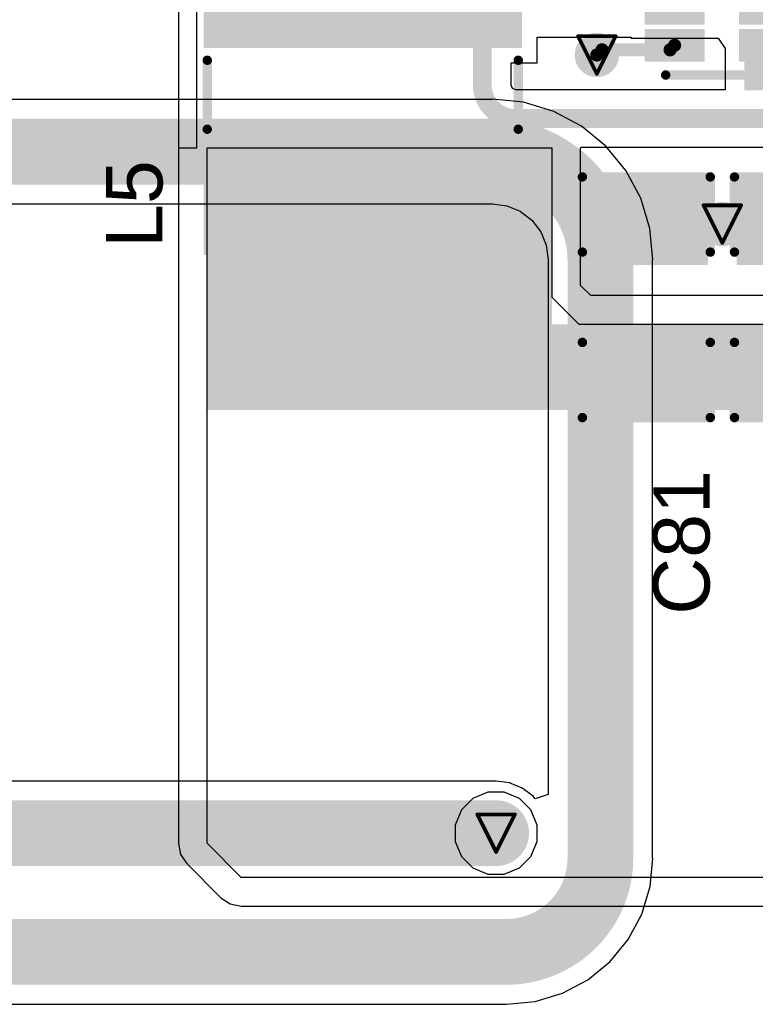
# Model space of a CAD drawing. Header units: inches. Extents: x 0 to 12.2, y 0 to 7.
# Tile 118 of 154: x 1.936 to 2.327, y 3.777 to 4.301. Entities that reach past the tile are written whole.
import ezdxf

# ---------------------------------------------------------------- set-up
doc = ezdxf.new("R2010")
doc.units = ezdxf.units.IN
doc.header["$MEASUREMENT"] = 0
for name, color, linetype in [('Bottom Layer', 5, 'Continuous'), ('Drill Drawing', 1, 'Continuous'), ('Layer 1', 16, 'Continuous'), ('Layer 2', 76, 'Continuous'), ('Top Layer', 1, 'Continuous'), ('Top Overlay', 2, 'Continuous'), ('Top Paste', 8, 'Continuous'), ('Top Solder', 216, 'Continuous'), ('Via Holes', 16, 'Continuous')]:
    doc.layers.add(name, color=color, linetype=linetype)
doc.styles.add('Arial', font='txt', dxfattribs={"height": 0.2})

# ---------------------------------------------------------------- blocks, each defined once
blk = doc.blocks.new('SOT_563_11')
at = {"layer": 'Top Layer'}
for points in [[(-0.01193, 0.02559), (-0.01193, 0.01378), (-0.03831, 0.01378), (-0.03831, 0.02559)], [(0.03831, 0.02559), (0.03831, 0.01378), (0.01193, 0.01378), (0.01193, 0.02559)], [(-0.01193, 0.00591), (-0.01193, -0.00591), (-0.03831, -0.00591), (-0.03831, 0.00591)], [(0.03831, 0.00591), (0.03831, -0.00591), (0.01193, -0.00591), (0.01193, 0.00591)], [(-0.01193, -0.01378), (-0.01193, -0.02559), (-0.03831, -0.02559), (-0.03831, -0.01378)], [(0.03831, -0.01378), (0.03831, -0.02559), (0.01193, -0.02559), (0.01193, -0.01378)]]:
    blk.add_hatch(color=1, dxfattribs=at).paths.add_polyline_path(points)
at = {"layer": 'Top Paste'}
for points in [[(-0.01193, 0.02559), (-0.01193, 0.01378), (-0.03831, 0.01378), (-0.03831, 0.02559)], [(0.03831, 0.02559), (0.03831, 0.01378), (0.01193, 0.01378), (0.01193, 0.02559)], [(-0.01193, 0.00591), (-0.01193, -0.00591), (-0.03831, -0.00591), (-0.03831, 0.00591)], [(0.03831, 0.00591), (0.03831, -0.00591), (0.01193, -0.00591), (0.01193, 0.00591)], [(-0.01193, -0.01378), (-0.01193, -0.02559), (-0.03831, -0.02559), (-0.03831, -0.01378)], [(0.03831, -0.01378), (0.03831, -0.02559), (0.01193, -0.02559), (0.01193, -0.01378)]]:
    blk.add_hatch(color=8, dxfattribs=at).paths.add_polyline_path(points)
at = {"layer": 'Top Solder'}
for points in [[(-0.00917, 0.02835), (-0.00917, 0.01102), (-0.04106, 0.01102), (-0.04106, 0.02835)], [(0.04106, 0.02835), (0.04106, 0.01102), (0.00917, 0.01102), (0.00917, 0.02835)], [(-0.00917, 0.00866), (-0.00917, -0.00866), (-0.04106, -0.00866), (-0.04106, 0.00866)], [(0.04106, 0.00866), (0.04106, -0.00866), (0.00917, -0.00866), (0.00917, 0.00866)], [(-0.00917, -0.01102), (-0.00917, -0.02835), (-0.04106, -0.02835), (-0.04106, -0.01102)], [(0.04106, -0.01102), (0.04106, -0.02835), (0.00917, -0.02835), (0.00917, -0.01102)]]:
    blk.add_hatch(color=216, dxfattribs=at).paths.add_polyline_path(points)
at = {"layer": 'Top Overlay'}
for points, const_width in [([(-0.02987, 0.0355), (0.02918, 0.0355)], 0.005), ([(-0.04804, 0.01595), (-0.04804, 0.02595)], 0.00787), ([(-0.04804, 0.02595), (-0.04304, 0.02095)], 0.00787), ([(-0.04804, 0.01595), (-0.04304, 0.02095)], 0.00787), ([(-0.02987, -0.0355), (0.02918, -0.0355)], 0.005)]:
    blk.add_lwpolyline(points, dxfattribs=dict(at, const_width=const_width))
for points, const_width in [([(-0.03112, 0.0355, 1), (-0.02862, 0.0355, 1)], 0.0025), ([(0.02793, 0.0355, 1), (0.03043, 0.0355, 1)], 0.0025), ([(-0.05001, 0.02595, 1), (-0.04607, 0.02595, 1)], 0.00394), ([(-0.05001, 0.02595, 1), (-0.04607, 0.02595, 1)], 0.00394), ([(-0.04501, 0.02095, 1), (-0.04107, 0.02095, 1)], 0.00394), ([(-0.04501, 0.02095, 1), (-0.04107, 0.02095, 1)], 0.00394), ([(-0.05001, 0.01595, 1), (-0.04607, 0.01595, 1)], 0.00394), ([(-0.05001, 0.01595, 1), (-0.04607, 0.01595, 1)], 0.00394), ([(-0.03112, -0.0355, 1), (-0.02862, -0.0355, 1)], 0.0025), ([(0.02793, -0.0355, 1), (0.03043, -0.0355, 1)], 0.0025)]:
    blk.add_lwpolyline(points, format="xyb", close=True, dxfattribs=dict(at, const_width=const_width))
blk = doc.blocks.new('SRN4018_4R7M_184')
at = {"layer": 'Top Layer'}
for points in [[(-0.082677, 0.082677), (-0.027559, 0.082677), (-0.027559, -0.082677), (-0.082677, -0.082677)], [(0.082677, -0.082677), (0.027559, -0.082677), (0.027559, 0.082677), (0.082677, 0.082677)]]:
    blk.add_hatch(color=1, dxfattribs=at).paths.add_polyline_path(points)
at = {"layer": 'Top Paste'}
for points in [[(-0.082677, 0.082677), (-0.027559, 0.082677), (-0.027559, -0.082677), (-0.082677, -0.082677)], [(0.082677, -0.082677), (0.027559, -0.082677), (0.027559, 0.082677), (0.082677, 0.082677)]]:
    blk.add_hatch(color=8, dxfattribs=at).paths.add_polyline_path(points)
at = {"layer": 'Top Solder'}
for points in [[(-0.084646, 0.084646), (-0.02559, 0.084646), (-0.02559, -0.084646), (-0.084646, -0.084646)], [(0.084646, -0.084646), (0.02559, -0.084646), (0.02559, 0.084646), (0.084646, 0.084646)]]:
    blk.add_hatch(color=216, dxfattribs=at).paths.add_polyline_path(points)
at = {"layer": 'Top Overlay', "const_width": 0.005}
for points in [[(0.017677, 0.082677), (-0.019, 0.082677)], [(0.017677, -0.082677), (-0.019, -0.082677)]]:
    blk.add_lwpolyline(points, dxfattribs=at)
at = {"layer": 'Top Overlay', "const_width": 0.0025}
for points in [[(-0.02025, 0.082677, 1), (-0.01775, 0.082677, 1)], [(0.016427, 0.082677, 1), (0.018927, 0.082677, 1)], [(-0.02025, -0.082677, 1), (-0.01775, -0.082677, 1)], [(0.016427, -0.082677, 1), (0.018927, -0.082677, 1)]]:
    blk.add_lwpolyline(points, format="xyb", close=True, dxfattribs=at)
blk = doc.blocks.new('C___0805_274')
at = {"layer": 'Top Layer'}
for points in [[(-0.06, 0.03), (-0.02, 0.03), (-0.02, -0.03), (-0.06, -0.03)], [(0.02, 0.03), (0.06, 0.03), (0.06, -0.03), (0.02, -0.03)]]:
    blk.add_hatch(color=1, dxfattribs=at).paths.add_polyline_path(points)
at = {"layer": 'Top Paste'}
for points in [[(-0.06, 0.03), (-0.02, 0.03), (-0.02, -0.03), (-0.06, -0.03)], [(0.02, 0.03), (0.06, 0.03), (0.06, -0.03), (0.02, -0.03)]]:
    blk.add_hatch(color=8, dxfattribs=at).paths.add_polyline_path(points)
at = {"layer": 'Top Solder'}
for points in [[(-0.06276, 0.03276), (-0.01724, 0.03276), (-0.01724, -0.03276), (-0.06276, -0.03276)], [(0.01724, 0.03276), (0.06276, 0.03276), (0.06276, -0.03276), (0.01724, -0.03276)]]:
    blk.add_hatch(color=216, dxfattribs=at).paths.add_polyline_path(points)
at = {"layer": 'Top Overlay', "const_width": 0.005}
for points in [[(-0.024, 0.034), (-0.064, 0.034)], [(-0.064, -0.034), (-0.064, 0.034)], [(0.064, 0.034), (0.024, 0.034)], [(0.064, -0.034), (0.064, 0.034)], [(-0.024, -0.034), (-0.064, -0.034)], [(0.064, -0.034), (0.024, -0.034)]]:
    blk.add_lwpolyline(points, dxfattribs=at)
at = {"layer": 'Top Overlay', "const_width": 0.0025}
for points in [[(-0.06525, 0.034, 1), (-0.06275, 0.034, 1)], [(-0.06525, 0.034, 1), (-0.06275, 0.034, 1)], [(-0.02525, 0.034, 1), (-0.02275, 0.034, 1)], [(0.02275, 0.034, 1), (0.02525, 0.034, 1)], [(0.06275, 0.034, 1), (0.06525, 0.034, 1)], [(0.06275, 0.034, 1), (0.06525, 0.034, 1)], [(-0.06525, -0.034, 1), (-0.06275, -0.034, 1)], [(-0.06525, -0.034, 1), (-0.06275, -0.034, 1)], [(-0.02525, -0.034, 1), (-0.02275, -0.034, 1)], [(0.02275, -0.034, 1), (0.02525, -0.034, 1)], [(0.06275, -0.034, 1), (0.06525, -0.034, 1)], [(0.06275, -0.034, 1), (0.06525, -0.034, 1)]]:
    blk.add_lwpolyline(points, format="xyb", close=True, dxfattribs=at)
blk = doc.blocks.new('C___0805_275')
at = {"layer": 'Top Layer'}
for points in [[(-0.06, 0.03), (-0.02, 0.03), (-0.02, -0.03), (-0.06, -0.03)], [(0.02, 0.03), (0.06, 0.03), (0.06, -0.03), (0.02, -0.03)]]:
    blk.add_hatch(color=1, dxfattribs=at).paths.add_polyline_path(points)
at = {"layer": 'Top Paste'}
for points in [[(-0.06, 0.03), (-0.02, 0.03), (-0.02, -0.03), (-0.06, -0.03)], [(0.02, 0.03), (0.06, 0.03), (0.06, -0.03), (0.02, -0.03)]]:
    blk.add_hatch(color=8, dxfattribs=at).paths.add_polyline_path(points)
at = {"layer": 'Top Solder'}
for points in [[(-0.06276, 0.03276), (-0.01724, 0.03276), (-0.01724, -0.03276), (-0.06276, -0.03276)], [(0.01724, 0.03276), (0.06276, 0.03276), (0.06276, -0.03276), (0.01724, -0.03276)]]:
    blk.add_hatch(color=216, dxfattribs=at).paths.add_polyline_path(points)
at = {"layer": 'Top Overlay', "const_width": 0.005}
for points in [[(-0.024, 0.034), (-0.064, 0.034)], [(-0.064, -0.034), (-0.064, 0.034)], [(0.064, 0.034), (0.024, 0.034)], [(0.064, -0.034), (0.064, 0.034)], [(-0.024, -0.034), (-0.064, -0.034)], [(0.064, -0.034), (0.024, -0.034)]]:
    blk.add_lwpolyline(points, dxfattribs=at)
at = {"layer": 'Top Overlay', "const_width": 0.0025}
for points in [[(-0.06525, 0.034, 1), (-0.06275, 0.034, 1)], [(-0.06525, 0.034, 1), (-0.06275, 0.034, 1)], [(-0.02525, 0.034, 1), (-0.02275, 0.034, 1)], [(0.02275, 0.034, 1), (0.02525, 0.034, 1)], [(0.06275, 0.034, 1), (0.06525, 0.034, 1)], [(0.06275, 0.034, 1), (0.06525, 0.034, 1)], [(-0.06525, -0.034, 1), (-0.06275, -0.034, 1)], [(-0.06525, -0.034, 1), (-0.06275, -0.034, 1)], [(-0.02525, -0.034, 1), (-0.02275, -0.034, 1)], [(0.02275, -0.034, 1), (0.02525, -0.034, 1)], [(0.06275, -0.034, 1), (0.06525, -0.034, 1)], [(0.06275, -0.034, 1), (0.06525, -0.034, 1)]]:
    blk.add_lwpolyline(points, format="xyb", close=True, dxfattribs=at)

msp = doc.modelspace()

# ---------------------------------------------------------------- hatches: boundary and pattern name
at = {"layer": 'Bottom Layer'}
h = msp.add_hatch(color=5, dxfattribs=at)
edge = h.paths.add_edge_path()
edge.add_arc((2.24255, 4.2819), 0.01181, 0, 360)
h = msp.add_hatch(color=5, dxfattribs=at)
edge = h.paths.add_edge_path()
edge.add_arc((2.30926, 4.19195), 0.01181, 0, 360)
h = msp.add_hatch(color=5, dxfattribs=at)
edge = h.paths.add_edge_path()
edge.add_arc((2.189, 3.868), 0.01181, 0, 360)
at = {"layer": 'Layer 1'}
h = msp.add_hatch(color=16, dxfattribs=at)
edge = h.paths.add_edge_path()
edge.add_arc((2.24255, 4.2819), 0.01181, 0, 360)
h = msp.add_hatch(color=16, dxfattribs=at)
edge = h.paths.add_edge_path()
edge.add_arc((2.30926, 4.19195), 0.01181, 0, 360)
h = msp.add_hatch(color=16, dxfattribs=at)
edge = h.paths.add_edge_path()
edge.add_arc((2.189, 3.868), 0.01181, 0, 360)
at = {"layer": 'Layer 2'}
h = msp.add_hatch(color=76, dxfattribs=at)
edge = h.paths.add_edge_path()
edge.add_arc((2.24255, 4.2819), 0.01181, 0, 360)
h = msp.add_hatch(color=76, dxfattribs=at)
edge = h.paths.add_edge_path()
edge.add_arc((2.30926, 4.19195), 0.01181, 0, 360)
h = msp.add_hatch(color=76, dxfattribs=at)
edge = h.paths.add_edge_path()
edge.add_arc((2.189, 3.868), 0.01181, 0, 360)
at = {"layer": 'Top Layer'}
h = msp.add_hatch(color=1, dxfattribs=at)
edge = h.paths.add_edge_path()
edge.add_arc((2.24255, 4.2819), 0.01181, 0, 360)
for points in [[(2.32093, 4.26309), (2.43703, 4.26309), (2.43703, 4.29296), (2.32093, 4.29296)], [(2.03539, 4.09304), (2.21863, 4.09304), (2.21863, 4.23253), (2.03539, 4.23253)], [(2.03539, 4.09304), (2.49376, 4.09304), (2.49376, 4.13872), (2.03539, 4.13872)]]:
    msp.add_hatch(color=1, dxfattribs=at).paths.add_polyline_path(points)
h = msp.add_hatch(color=1, dxfattribs=at)
edge = h.paths.add_edge_path()
edge.add_arc((2.30926, 4.19195), 0.01181, 0, 360)
h = msp.add_hatch(color=1, dxfattribs=at)
edge = h.paths.add_edge_path()
edge.add_arc((2.189, 3.868), 0.01181, 0, 360)
at = {"layer": 'Via Holes'}
h = msp.add_hatch(color=7, dxfattribs=at)
edge = h.paths.add_edge_path()
edge.add_arc((2.24255, 4.2819), 0.00591, 0, 360)
h = msp.add_hatch(color=7, dxfattribs=at)
edge = h.paths.add_edge_path()
edge.add_arc((2.30926, 4.19195), 0.00591, 0, 360)
h = msp.add_hatch(color=7, dxfattribs=at)
edge = h.paths.add_edge_path()
edge.add_arc((2.189, 3.868), 0.00591, 0, 360)

# ---------------------------------------------------------------- linework, layer by layer
at = {"layer": 'Bottom Layer'}
for p, q in [((2.18698, 4.25821), (1.42335, 4.25821)), ((2.20363, 4.25674), (2.18698, 4.25838)), ((2.18698, 4.25838), (2.18698, 4.25821)), ((2.21965, 4.25189), (2.20363, 4.25674)), ((2.23441, 4.244), (2.21965, 4.25189)), ((2.24735, 4.23338), (2.23441, 4.244)), ((2.25796, 4.22044), (2.24735, 4.23338)), ((2.26585, 4.20568), (2.25796, 4.22044)), ((2.27071, 4.18966), (2.26585, 4.20568)), ((1.42335, 4.20274), (2.18698, 4.20274)), ((2.18698, 4.20274), (2.18698, 4.20273)), ((2.18698, 4.20273), (2.19467, 4.20171)), ((2.19467, 4.20171), (2.20184, 4.19875)), ((2.20184, 4.19875), (2.20799, 4.19402)), ((2.20799, 4.19402), (2.21271, 4.18787)), ((2.27235, 4.17301), (2.27071, 4.18966)), ((2.21271, 4.18787), (2.21568, 4.1807)), ((2.21568, 4.1807), (2.2167, 4.17301)), ((2.2167, 4.17301), (2.2167, 4.17301)), ((2.2167, 4.17301), (2.2167, 3.88857)), ((2.27218, 3.85473), (2.27218, 4.17301)), ((2.27218, 4.17301), (2.27235, 4.17301)), ((2.189, 3.89574), (1.57854, 3.89574)), ((2.19618, 3.89479), (2.189, 3.89574)), ((2.20287, 3.89202), (2.19618, 3.89479)), ((2.20861, 3.88761), (2.20287, 3.89202)), ((2.2097, 3.88619), (2.20861, 3.88761)), ((2.2167, 3.88857), (2.2097, 3.88619)), ((2.27082, 3.83956), (2.27232, 3.85473)), ((2.27232, 3.85473), (2.27218, 3.85473)), ((2.2664, 3.82498), (2.27082, 3.83956)), ((2.25921, 3.81154), (2.2664, 3.82498)), ((2.24955, 3.79976), (2.25921, 3.81154)), ((2.23777, 3.79009), (2.24955, 3.79976)), ((2.22433, 3.7829), (2.23777, 3.79009)), ((2.20974, 3.77848), (2.22433, 3.7829)), ((1.78582, 3.77712), (2.19458, 3.77712)), ((2.19458, 3.77699), (2.20974, 3.77848)), ((2.19458, 3.77712), (2.19458, 3.77699))]:
    msp.add_line(p, q, dxfattribs=at)
at = {"layer": 'Bottom Layer', "const_width": 0.035}
for points in [[(1.42335, 4.23047), (2.18698, 4.23047)], [(2.24444, 3.85473), (2.24444, 4.17301)], [(1.57854, 3.868), (2.189, 3.868)], [(1.5999, 3.80486), (2.19458, 3.80486)]]:
    msp.add_lwpolyline(points, dxfattribs=at)
at = {"layer": 'Bottom Layer', "const_width": 0.0175}
for points in [[(2.17823, 4.23047, 1), (2.19573, 4.23047, 1)], [(2.17823, 4.23047, 1), (2.19573, 4.23047, 1)], [(2.23569, 4.17301, 1), (2.25319, 4.17301, 1)], [(2.23569, 4.17301, 1), (2.25319, 4.17301, 1)], [(2.18025, 3.868, 1), (2.19775, 3.868, 1)], [(2.23569, 3.85473, 1), (2.25319, 3.85473, 1)], [(2.23569, 3.85473, 1), (2.25319, 3.85473, 1)], [(2.18583, 3.80486, 1), (2.20333, 3.80486, 1)], [(2.18583, 3.80486, 1), (2.20333, 3.80486, 1)]]:
    msp.add_lwpolyline(points, format="xyb", close=True, dxfattribs=at)
at = {"layer": 'Bottom Layer', "const_width": 0.035}
for points in [[(2.18698, 4.23047, -0.414214), (2.24444, 4.17301)], [(2.24444, 3.85473, -0.414214), (2.19458, 3.80486)]]:
    msp.add_lwpolyline(points, format="xyb", dxfattribs=at)
at = {"layer": 'Drill Drawing', "const_width": 0.002}
for points in [[(2.23255, 4.2919), (2.25255, 4.2919)], [(2.23255, 4.2919), (2.24255, 4.2719)], [(2.24255, 4.2719), (2.25255, 4.2919)], [(2.29926, 4.20195), (2.31926, 4.20195)], [(2.29926, 4.20195), (2.30926, 4.18195)], [(2.30926, 4.18195), (2.31926, 4.20195)], [(2.179, 3.878), (2.199, 3.878)], [(2.179, 3.878), (2.189, 3.858)], [(2.189, 3.858), (2.199, 3.878)]]:
    msp.add_lwpolyline(points, dxfattribs=at)
at = {"layer": 'Drill Drawing', "const_width": 0.001}
for points in [[(2.23205, 4.2919, 1), (2.23305, 4.2919, 1)], [(2.23205, 4.2919, 1), (2.23305, 4.2919, 1)], [(2.25205, 4.2919, 1), (2.25305, 4.2919, 1)], [(2.25205, 4.2919, 1), (2.25305, 4.2919, 1)], [(2.24205, 4.2719, 1), (2.24305, 4.2719, 1)], [(2.24205, 4.2719, 1), (2.24305, 4.2719, 1)], [(2.29876, 4.20195, 1), (2.29976, 4.20195, 1)], [(2.29876, 4.20195, 1), (2.29976, 4.20195, 1)], [(2.31876, 4.20195, 1), (2.31976, 4.20195, 1)], [(2.31876, 4.20195, 1), (2.31976, 4.20195, 1)], [(2.30876, 4.18195, 1), (2.30976, 4.18195, 1)], [(2.30876, 4.18195, 1), (2.30976, 4.18195, 1)], [(2.1785, 3.878, 1), (2.1795, 3.878, 1)], [(2.1785, 3.878, 1), (2.1795, 3.878, 1)], [(2.1985, 3.878, 1), (2.1995, 3.878, 1)], [(2.1985, 3.878, 1), (2.1995, 3.878, 1)], [(2.1885, 3.858, 1), (2.1895, 3.858, 1)], [(2.1885, 3.858, 1), (2.1895, 3.858, 1)]]:
    msp.add_lwpolyline(points, format="xyb", close=True, dxfattribs=at)
at = {"layer": 'Layer 1'}
for p, q in [((2.17665, 3.88649), (2.17051, 3.88035)), ((2.18466, 3.88981), (2.17665, 3.88649)), ((2.19334, 3.88981), (2.18466, 3.88981)), ((2.20135, 3.88649), (2.19334, 3.88981)), ((2.20749, 3.88035), (2.20135, 3.88649)), ((2.17051, 3.88035), (2.16719, 3.87234)), ((2.21081, 3.87234), (2.20749, 3.88035)), ((2.16719, 3.87234), (2.16719, 3.86366)), ((2.21081, 3.86366), (2.21081, 3.87234)), ((2.16719, 3.86366), (2.17051, 3.85565)), ((2.20749, 3.85565), (2.21081, 3.86366)), ((2.17051, 3.85565), (2.17665, 3.84951)), ((2.20135, 3.84951), (2.20749, 3.85565)), ((2.17665, 3.84951), (2.18466, 3.84619)), ((2.19334, 3.84619), (2.20135, 3.84951)), ((2.18466, 3.84619), (2.19334, 3.84619))]:
    msp.add_line(p, q, dxfattribs=at)
at = {"layer": 'Layer 2'}
for p, q in [((2.17665, 3.88649), (2.17051, 3.88035)), ((2.18466, 3.88981), (2.17665, 3.88649)), ((2.19334, 3.88981), (2.18466, 3.88981)), ((2.20135, 3.88649), (2.19334, 3.88981)), ((2.20749, 3.88035), (2.20135, 3.88649)), ((2.17051, 3.88035), (2.16719, 3.87234)), ((2.21081, 3.87234), (2.20749, 3.88035)), ((2.16719, 3.87234), (2.16719, 3.86366)), ((2.21081, 3.86366), (2.21081, 3.87234)), ((2.16719, 3.86366), (2.17051, 3.85565)), ((2.20749, 3.85565), (2.21081, 3.86366)), ((2.17051, 3.85565), (2.17665, 3.84951)), ((2.20135, 3.84951), (2.20749, 3.85565)), ((2.17665, 3.84951), (2.18466, 3.84619)), ((2.19334, 3.84619), (2.20135, 3.84951)), ((2.18466, 3.84619), (2.19334, 3.84619))]:
    msp.add_line(p, q, dxfattribs=at)
at = {"layer": 'Top Layer'}
for p, q in [((2.0201, 4.37165), (2.0201, 4.23253)), ((2.0201, 4.37165), (2.0201, 4.23253)), ((2.02989, 4.23253), (2.02989, 4.37165)), ((2.21075, 4.27765), (2.21075, 4.29145)), ((2.21075, 4.29145), (2.2607, 4.29145)), ((2.2607, 4.29145), (2.2607, 4.29083)), ((2.2607, 4.29083), (2.30457, 4.29083)), ((2.30457, 4.29083), (2.30707, 4.29083)), ((2.30707, 4.29083), (2.31074, 4.28535)), ((2.31074, 4.28535), (2.31074, 4.26338)), ((2.19694, 4.26586), (2.19694, 4.27765)), ((2.19694, 4.27765), (2.21075, 4.27765)), ((2.19695, 4.26586), (2.19694, 4.26586)), ((2.19768, 4.26412), (2.19695, 4.26586)), ((2.19942, 4.2634), (2.19768, 4.26412)), ((2.19942, 4.26338), (2.19942, 4.2634)), ((2.31074, 4.26338), (2.19942, 4.26338)), ((2.0201, 4.23253), (2.02989, 4.23253)), ((2.0201, 4.23253), (2.0201, 3.86261)), ((2.03539, 3.86261), (2.03539, 4.23253)), ((2.03539, 4.23253), (2.21863, 4.23253)), ((2.21863, 4.23253), (2.21863, 4.15304)), ((2.23392, 4.23253), (2.23414, 4.23279)), ((2.23392, 4.15938), (2.23392, 4.23253)), ((2.23414, 4.23279), (2.39203, 4.23279)), ((2.23928, 4.15401), (2.23392, 4.15938)), ((2.21863, 4.15304), (2.23295, 4.13872)), ((2.44876, 4.15401), (2.23928, 4.15401)), ((2.23295, 4.13872), (2.50188, 4.13872)), ((2.0201, 3.86261), (2.02126, 3.85675)), ((2.05351, 3.84449), (2.03539, 3.86261)), ((2.02126, 3.85675), (2.02458, 3.85179)), ((2.02458, 3.85179), (2.0427, 3.83368)), ((2.78316, 3.84449), (2.05351, 3.84449)), ((2.0427, 3.83368), (2.04766, 3.83036)), ((2.04766, 3.83036), (2.05351, 3.8292)), ((2.05351, 3.8292), (2.66716, 3.8292))]:
    msp.add_line(p, q, dxfattribs=at)
for points, const_width in [([(2.18164, 4.26586), (2.18164, 4.30674)], 0.01), ([(2.28148, 4.28465), (2.28388, 4.28705)], 0.007), ([(2.24255, 4.2819), (2.2453, 4.28465)], 0.007), ([(2.2453, 4.28465), (2.28148, 4.28465)], 0.007), ([(2.19942, 4.24809), (2.46701, 4.24809)], 0.01)]:
    msp.add_lwpolyline(points, dxfattribs=dict(at, const_width=const_width))
for points, const_width in [([(2.28213, 4.28705, 1), (2.28563, 4.28705, 1)], 0.0035), ([(2.2408, 4.2819, 1), (2.2443, 4.2819, 1)], 0.0035), ([(2.24355, 4.28465, 1), (2.24705, 4.28465, 1)], 0.0035), ([(2.24355, 4.28465, 1), (2.24705, 4.28465, 1)], 0.0035), ([(2.27973, 4.28465, 1), (2.28323, 4.28465, 1)], 0.0035), ([(2.27973, 4.28465, 1), (2.28323, 4.28465, 1)], 0.0035), ([(2.17914, 4.26586, 1), (2.18414, 4.26586, 1)], 0.005), ([(2.17914, 4.26586, 1), (2.18414, 4.26586, 1)], 0.005), ([(2.19692, 4.24809, 1), (2.20192, 4.24809, 1)], 0.005), ([(2.19692, 4.24809, 1), (2.20192, 4.24809, 1)], 0.005)]:
    msp.add_lwpolyline(points, format="xyb", close=True, dxfattribs=dict(at, const_width=const_width))
at = {"layer": 'Top Layer', "const_width": 0.01}
msp.add_lwpolyline([(2.19942, 4.24809, -0.414214), (2.18164, 4.26586)], format="xyb", dxfattribs=at)

# ---------------------------------------------------------------- block references
at = {"rotation": 270}
for name, p in [('SRN4018_4R7M_184', (2.11807, 4.26009)), ('C___0805_275', (2.26886, 4.15304)), ('C___0805_274', (2.34972, 4.15304))]:
    msp.add_blockref(name, p, dxfattribs=at)
msp.add_blockref('SOT_563_11', (2.309, 4.30674))

# ---------------------------------------------------------------- texts
at = {"layer": 'Top Overlay', "style": 'Arial'}
for s, p in [('L5', (2.0116, 4.17932)), ('C81', (2.30249, 3.98421))]:
    msp.add_text(s, height=0.03, rotation=90, dxfattribs=at).set_placement(p)

doc.saveas('drawing.dxf')
